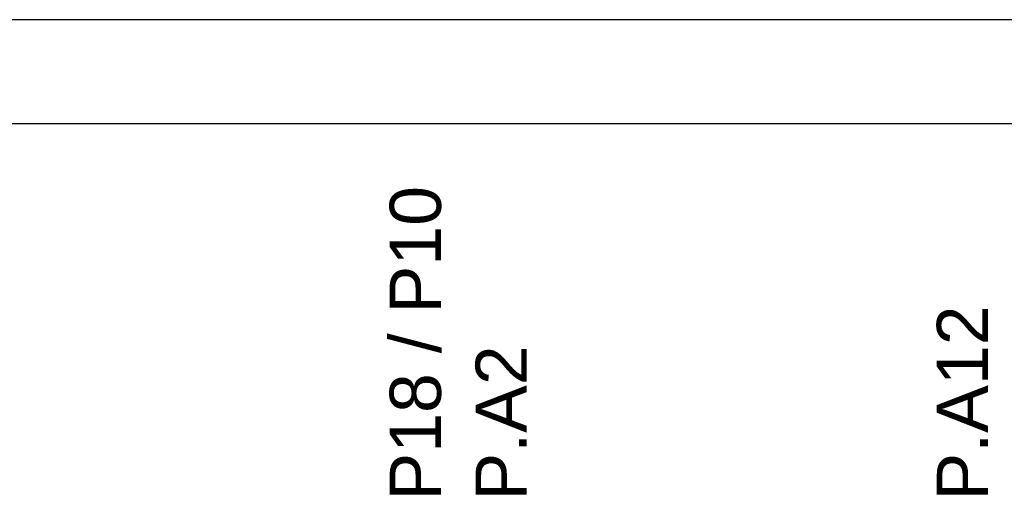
# Model space of a CAD drawing. Header units: millimetres. Extents: x 10 to 1250, y -62 to 528.
# Tile 32 of 193: x 39.6 to 49.1, y 58.53 to 63.28. Entities that reach past the tile are written whole.
import ezdxf

# ---------------------------------------------------------------- set-up
doc = ezdxf.new("R2010")
doc.units = ezdxf.units.MM
doc.header["$LTSCALE"] = 0.05
doc.layers.add('FOLHA_PADRÃO', color=7, linetype='Continuous')
doc.layers.add('LC-Textos', color=3, linetype='Continuous', lineweight=20)
doc.styles.add('Arial', font='arial.ttf')

# ---------------------------------------------------------------- blocks, each defined once
blk = doc.blocks.new('A1EST. 1500')
at = {"layer": 'FOLHA_PADRÃO', "color": 1, "linetype": 'Continuous'}
blk.add_line((150.008, 59.4001), (0, 59.4001), dxfattribs=at)
at = {"layer": 'FOLHA_PADRÃO', "color": 6, "linetype": 'Continuous'}
blk.add_lwpolyline([(149, 58.4001), (149, 1), (1, 1), (1, 58.4001), (149, 58.4001)], dxfattribs=at)

msp = doc.modelspace()

# ---------------------------------------------------------------- block references
msp.add_blockref('A1EST. 1500', (10.3174, 3.8801))

# ---------------------------------------------------------------- texts
at = {"layer": 'LC-Textos', "linetype": 'Continuous', "char_height": 0.4942, "attachment_point": 7, "rotation": 90, "line_spacing_factor": 0.798, "style": 'Arial'}
for s, insert, width in [('P18 / P10', (43.671, 58.6461), 6.08003), ('P.A12', (48.943, 58.6461), 3.771038), ('P.A2', (44.4925, 58.6461), 3.001149)]:
    msp.add_mtext(s, dxfattribs=dict(at, insert=insert, width=width))

doc.saveas('drawing.dxf')
